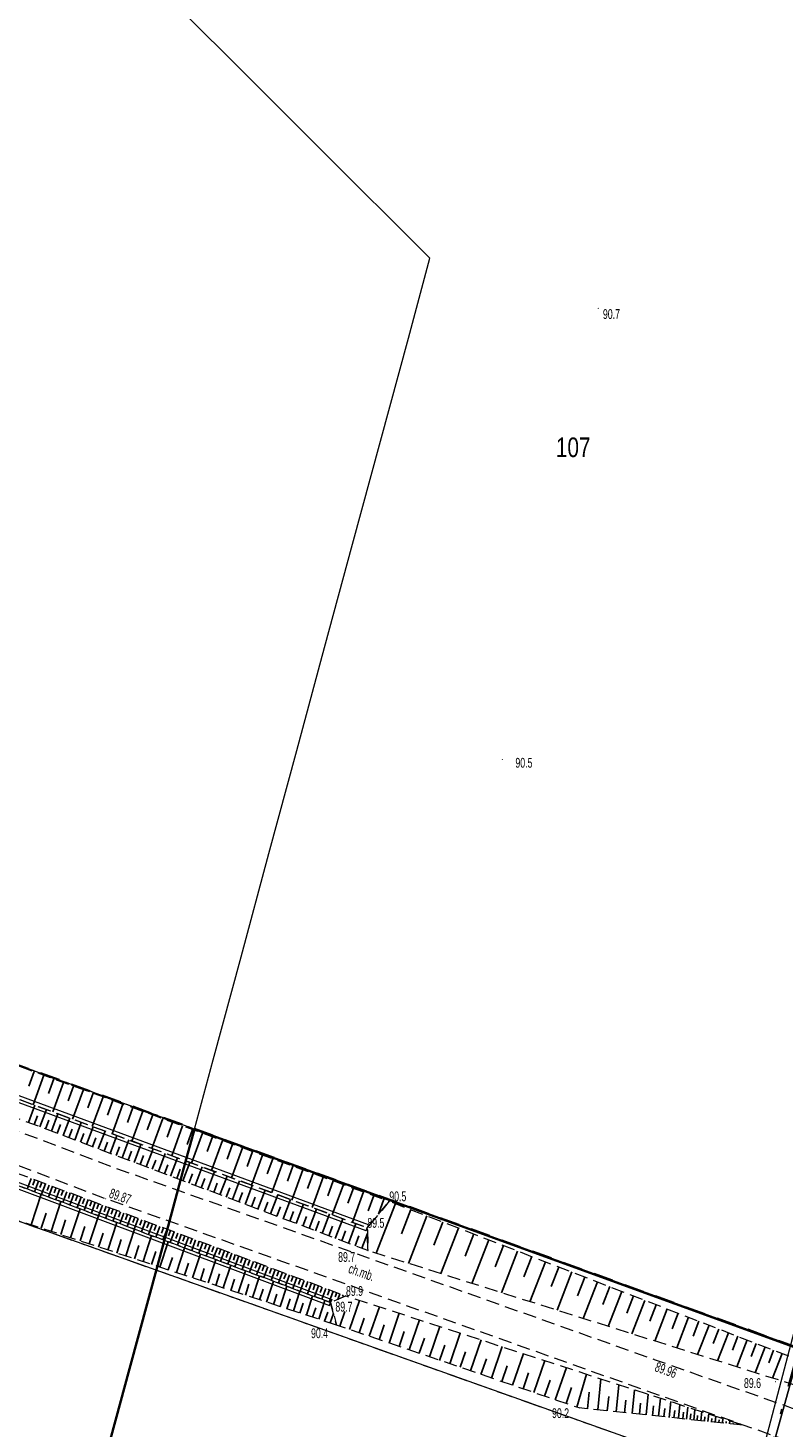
# Model space of a CAD drawing. Header units: metres. Extents: x 6524698 to 6533081, y 5883213 to 5896811.
# Tile 124 of 167: x 6526918 to 6526976, y 5894355 to 5894462. Entities that reach past the tile are written whole.
import ezdxf
from ezdxf.enums import TextEntityAlignment as Align

# ---------------------------------------------------------------- set-up
doc = ezdxf.new("R2010")
doc.units = ezdxf.units.M
doc.header["$MEASUREMENT"] = 0
for name, pattern in [('DASHDOT', [4, 2, -0.9, 0.2, -0.9]), ('mapa zasadnicza$0$1.0_0.5', [1.5, 1, -0.5]), ('mapa zasadnicza$0$1.5_1.0', [2.5, 1.5, -1]), ('mapa zasadnicza$0$219-1000', [0]), ('mapa zasadnicza$0$219-500', [0]), ('mapa zasadnicza$0$egkk-1000', [3, 2.25, -0.75]), ('mapa zasadnicza$0$egkk-500', [2, 1.5, -0.5]), ('mapa zasadnicza$0$egug-1000', [1.5, 0.75, -0.75]), ('mapa zasadnicza$0$egug-500', [1, 0.5, -0.5]), ('mapa zasadnicza$0$l219_1000', [0]), ('mapa zasadnicza$0$suep_wn_500', [0])]:
    doc.linetypes.add(name, pattern=pattern)
doc.layers.get('0').update_dxf_attribs({"lineweight": 0})
doc.layers.add('_trasa_os', color=1, linetype='DASHDOT', lineweight=30)
doc.layers.add('Sections span lengths and Marker Balls Plan', color=7, linetype='Continuous', lineweight=0)
for name, color, linetype in [('mapa zasadnicza$0$000 Inne (niezydentyfikowane)', 7, 'Continuous'), ('mapa zasadnicza$0$211-numer działki ewidencyjnej', 7, 'Continuous'), ('mapa zasadnicza$0$216-obręb ewidencyjny', 7, 'Continuous'), ('mapa zasadnicza$0$217-kontur klasyfikacyjny', 7, 'Continuous'), ('mapa zasadnicza$0$218-kontur użytku gruntowego', 7, 'Continuous'), ('mapa zasadnicza$0$219-działka ewidencyjna', 7, 'Continuous'), ('mapa zasadnicza$0$chodnik', 7, 'Continuous'), ('mapa zasadnicza$0$chodnik-Atr17', 7, 'Continuous'), ('mapa zasadnicza$0$pikieta naturalna', 7, 'Continuous'), ('mapa zasadnicza$0$pikieta naturalna-Atr2', 7, 'Continuous'), ('mapa zasadnicza$0$pikieta sztuczna', 7, 'Continuous'), ('mapa zasadnicza$0$pikieta sztuczna-Atr2', 7, 'Continuous'), ('mapa zasadnicza$0$przewód elektroenergetyczny wysokiego napięcia', 7, 'Continuous'), ('mapa zasadnicza$0$Ramki i opis wydruku', 7, 'Continuous'), ('mapa zasadnicza$0$rów przydrożny (linia)', 7, 'Continuous'), ('mapa zasadnicza$0$skarpa nieumocniona', 7, 'Continuous')]:
    doc.layers.add(name, color=color, linetype=linetype)
doc.styles.add('mapa zasadnicza$0$STANDARD', font='Working1250', dxfattribs={"width": 0.75})

# ---------------------------------------------------------------- blocks, each defined once
blk = doc.blocks.new('mapa zasadnicza$0$PW01')
at = {"linetype": 'Continuous', "lineweight": 13}
h = blk.add_hatch(color=0, dxfattribs=at)
edge = h.paths.add_edge_path()
edge.add_arc((0, 0), 0.045, 0, 360)

msp = doc.modelspace()

# ---------------------------------------------------------------- linework, layer by layer
at = {"layer": '_trasa_os', "linetype": 'DASHDOT', "ltscale": 2}
msp.add_lwpolyline([(6528589.986, 5891744.689), (6528580.198, 5892007.978), (6528365.87, 5892211.536), (6528143.159, 5892378.558), (6527920.541, 5892545.59), (6527693.967, 5892715.374), (6527530.815, 5892837.971), (6527304.639, 5893007.458), (6527095.026, 5893164.924), (6526808.543, 5893379.811), (6526773.046, 5893625.004), (6526837.186, 5893856.22), (6526918.697, 5894149.866), (6527004.557, 5894459.054), (6526829.193, 5894634.492), (6526625.033, 5894855.653), (6526658.914, 5895086.074), (6526701.409, 5895318.796), (6526680.866, 5895666.414), (6526660.166, 5896015.549), (6526639.565, 5896364.931), (6526621.438, 5896669.322), (6526632.668, 5896724.885)], dxfattribs=at)
at = {"layer": 'mapa zasadnicza$0$000 Inne (niezydentyfikowane)', "color": 7, "linetype": 'Continuous', "lineweight": 25, "flags": 128}
for points in [[(6526918.82, 5894382.07), (6526918.41, 5894380.95)], [(6526919.57, 5894381.8), (6526918.75, 5894379.54)], [(6526920.33, 5894381.52), (6526919.91, 5894380.39)], [(6526921.08, 5894381.25), (6526920.25, 5894378.99)], [(6526921.83, 5894380.97), (6526921.42, 5894379.84)], [(6526922.59, 5894380.7), (6526921.76, 5894378.43)], [(6526923.34, 5894380.42), (6526922.93, 5894379.29)], [(6526924.1, 5894380.15), (6526923.27, 5894377.88)], [(6526924.85, 5894379.87), (6526924.44, 5894378.73)], [(6526918.38, 5894378.18), (6526918.87, 5894379.5)], [(6526918.82, 5894378.02), (6526919.07, 5894378.68)], [(6526919.26, 5894377.85), (6526919.76, 5894379.17)], [(6526920.14, 5894377.52), (6526920.64, 5894378.84)], [(6526925.61, 5894379.59), (6526924.78, 5894377.32)], [(6526926.37, 5894379.32), (6526925.95, 5894378.18)], [(6526927.13, 5894379.04), (6526926.3, 5894376.76)], [(6526927.89, 5894378.76), (6526927.47, 5894377.62)], [(6526919.7, 5894377.68), (6526919.95, 5894378.35)], [(6526920.59, 5894377.35), (6526920.84, 5894378.02)], [(6526921.03, 5894377.18), (6526921.54, 5894378.52)], [(6526921.48, 5894377.01), (6526921.73, 5894377.68)], [(6526921.93, 5894376.84), (6526922.43, 5894378.19)], [(6526922.82, 5894376.5), (6526923.33, 5894377.85)], [(6526928.65, 5894378.49), (6526927.81, 5894376.2)], [(6526929.41, 5894378.21), (6526928.99, 5894377.06)], [(6526930.17, 5894377.93), (6526929.34, 5894375.64)], [(6526930.93, 5894377.65), (6526930.51, 5894376.51)], [(6526922.37, 5894376.67), (6526922.63, 5894377.35)], [(6526923.28, 5894376.33), (6526923.53, 5894377.01)], [(6526923.73, 5894376.16), (6526924.24, 5894377.52)], [(6526924.18, 5894375.99), (6526924.44, 5894376.67)], [(6526924.64, 5894375.82), (6526925.15, 5894377.18)], [(6526925.55, 5894375.48), (6526926.07, 5894376.85)], [(6526926.47, 5894375.13), (6526926.99, 5894376.51)], [(6526931.7, 5894377.37), (6526930.86, 5894375.08)], [(6526932.46, 5894377.09), (6526932.04, 5894375.95)], [(6526933.23, 5894376.81), (6526932.39, 5894374.52)], [(6526933.99, 5894376.53), (6526933.57, 5894375.38)], [(6526925.09, 5894375.65), (6526925.35, 5894376.33)], [(6526926.01, 5894375.3), (6526926.27, 5894375.99)], [(6526926.93, 5894374.96), (6526927.19, 5894375.65)], [(6526927.39, 5894374.78), (6526927.91, 5894376.17)], [(6526928.32, 5894374.43), (6526928.84, 5894375.82)], [(6526929.25, 5894374.08), (6526929.78, 5894375.48)], [(6526934.76, 5894376.25), (6526933.92, 5894373.95)], [(6526935.52, 5894375.97), (6526935.1, 5894374.82)], [(6526936.29, 5894375.69), (6526935.45, 5894373.39)], [(6526927.85, 5894374.61), (6526928.12, 5894375.3)], [(6526928.78, 5894374.25), (6526929.05, 5894374.95)], [(6526929.72, 5894373.9), (6526929.98, 5894374.6)], [(6526930.19, 5894373.72), (6526930.72, 5894375.13)], [(6526931.13, 5894373.37), (6526931.67, 5894374.78)], [(6526932.08, 5894373.01), (6526932.62, 5894374.43)], [(6526937.06, 5894375.41), (6526936.64, 5894374.26)], [(6526937.83, 5894375.13), (6526936.99, 5894372.82)], [(6526938.6, 5894374.85), (6526938.18, 5894373.7)], [(6526939.37, 5894374.57), (6526938.52, 5894372.25)], [(6526918.6, 5894373.91), (6526918.3, 5894373.09)], [(6526918.87, 5894373.81), (6526918.72, 5894373.4)], [(6526919.15, 5894373.7), (6526918.84, 5894372.89)], [(6526919.42, 5894373.6), (6526919.27, 5894373.2)], [(6526919.69, 5894373.5), (6526919.38, 5894372.69)], [(6526919.96, 5894373.4), (6526919.81, 5894372.99)], [(6526920.23, 5894373.3), (6526919.93, 5894372.48)], [(6526930.66, 5894373.55), (6526930.93, 5894374.25)], [(6526931.6, 5894373.19), (6526931.87, 5894373.9)], [(6526932.55, 5894372.83), (6526932.82, 5894373.54)], [(6526933.03, 5894372.65), (6526933.57, 5894374.08)], [(6526933.99, 5894372.29), (6526934.53, 5894373.73)], [(6526934.95, 5894371.92), (6526935.5, 5894373.37)], [(6526940.14, 5894374.29), (6526939.72, 5894373.13)], [(6526940.91, 5894374.01), (6526940.07, 5894371.69)], [(6526941.69, 5894373.72), (6526941.26, 5894372.56)], [(6526942.46, 5894373.44), (6526941.61, 5894371.12)], [(6526918.59, 5894370.35), (6526919.36, 5894372.69)], [(6526920.51, 5894373.2), (6526920.35, 5894372.79)], [(6526920.78, 5894373.1), (6526920.47, 5894372.28)], [(6526921.05, 5894372.99), (6526920.9, 5894372.59)], [(6526921.32, 5894372.89), (6526921.02, 5894372.07)], [(6526921.59, 5894372.79), (6526921.44, 5894372.38)], [(6526921.87, 5894372.69), (6526921.56, 5894371.87)], [(6526922.14, 5894372.59), (6526921.99, 5894372.18)], [(6526922.41, 5894372.48), (6526922.11, 5894371.67)], [(6526922.68, 5894372.38), (6526922.53, 5894371.97)], [(6526922.96, 5894372.28), (6526922.65, 5894371.46)], [(6526933.51, 5894372.47), (6526933.78, 5894373.19)], [(6526934.47, 5894372.11), (6526934.74, 5894372.83)], [(6526935.44, 5894371.74), (6526935.71, 5894372.47)], [(6526935.92, 5894371.56), (6526936.47, 5894373.01)], [(6526936.89, 5894371.19), (6526937.45, 5894372.65)], [(6526937.87, 5894370.82), (6526938.43, 5894372.29)], [(6526943.24, 5894373.16), (6526942.81, 5894372)], [(6526944.01, 5894372.88), (6526943.16, 5894370.55)], [(6526944.79, 5894372.59), (6526944.36, 5894371.43)], [(6526945.56, 5894372.31), (6526945.15, 5894371.16)], [(6526919.36, 5894370.1), (6526919.74, 5894371.25)], [(6526920.12, 5894369.85), (6526920.87, 5894372.13)], [(6526921.6, 5894369.36), (6526922.33, 5894371.58)], [(6526923.23, 5894372.18), (6526923.08, 5894371.77)], [(6526923.5, 5894372.08), (6526923.2, 5894371.26)], [(6526923.78, 5894371.98), (6526923.62, 5894371.57)], [(6526924.05, 5894371.87), (6526923.74, 5894371.05)], [(6526924.32, 5894371.77), (6526924.17, 5894371.36)], [(6526924.6, 5894371.67), (6526924.29, 5894370.85)], [(6526924.87, 5894371.57), (6526924.72, 5894371.16)], [(6526925.14, 5894371.46), (6526924.84, 5894370.64)], [(6526925.42, 5894371.36), (6526925.26, 5894370.95)], [(6526925.69, 5894371.26), (6526925.38, 5894370.44)], [(6526925.96, 5894371.16), (6526925.81, 5894370.75)], [(6526936.41, 5894371.38), (6526936.68, 5894372.1)], [(6526937.38, 5894371.01), (6526937.66, 5894371.74)], [(6526938.36, 5894370.64), (6526938.64, 5894371.37)], [(6526938.86, 5894370.45), (6526939.41, 5894371.93)], [(6526939.85, 5894370.08), (6526940.41, 5894371.56)], [(6526940.84, 5894369.7), (6526941.4, 5894371.19)], [(6526946.44, 5894371.98), (6526944.96, 5894368.18)], [(6526947.62, 5894371.52), (6526946.9, 5894369.66)], [(6526920.86, 5894369.61), (6526921.23, 5894370.73)], [(6526922.33, 5894369.12), (6526922.69, 5894370.22)], [(6526923.04, 5894368.89), (6526923.75, 5894371.05)], [(6526924.45, 5894368.43), (6526925.14, 5894370.53)], [(6526926.24, 5894371.06), (6526925.93, 5894370.23)], [(6526926.51, 5894370.95), (6526926.36, 5894370.54)], [(6526926.78, 5894370.85), (6526926.48, 5894370.03)], [(6526927.06, 5894370.75), (6526926.9, 5894370.34)], [(6526927.33, 5894370.65), (6526927.02, 5894369.82)], [(6526927.61, 5894370.54), (6526927.45, 5894370.13)], [(6526927.88, 5894370.44), (6526927.57, 5894369.62)], [(6526928.15, 5894370.34), (6526928, 5894369.93)], [(6526928.43, 5894370.24), (6526928.12, 5894369.41)], [(6526928.7, 5894370.13), (6526928.55, 5894369.72)], [(6526939.35, 5894370.26), (6526939.63, 5894371)], [(6526940.34, 5894369.89), (6526940.62, 5894370.63)], [(6526941.34, 5894369.51), (6526941.62, 5894370.26)], [(6526941.84, 5894369.32), (6526942.41, 5894370.82)], [(6526942.85, 5894368.94), (6526943.42, 5894370.45)], [(6526948.84, 5894371.05), (6526947.43, 5894367.41)], [(6526950.06, 5894370.57), (6526949.37, 5894368.79)], [(6526951.25, 5894370.11), (6526949.9, 5894366.63)], [(6526923.75, 5894368.66), (6526924.1, 5894369.72)], [(6526925.14, 5894368.2), (6526925.48, 5894369.24)], [(6526925.82, 5894367.98), (6526926.49, 5894370.03)], [(6526927.15, 5894367.54), (6526927.8, 5894369.53)], [(6526928.44, 5894367.12), (6526929.08, 5894369.06)], [(6526928.98, 5894370.03), (6526928.67, 5894369.21)], [(6526929.25, 5894369.93), (6526929.1, 5894369.52)], [(6526929.53, 5894369.83), (6526929.22, 5894369)], [(6526929.8, 5894369.72), (6526929.65, 5894369.31)], [(6526930.07, 5894369.62), (6526929.77, 5894368.8)], [(6526930.35, 5894369.52), (6526930.2, 5894369.11)], [(6526930.62, 5894369.42), (6526930.32, 5894368.59)], [(6526930.9, 5894369.31), (6526930.75, 5894368.9)], [(6526931.17, 5894369.21), (6526930.87, 5894368.39)], [(6526931.45, 5894369.11), (6526931.3, 5894368.7)], [(6526931.72, 5894369.01), (6526931.42, 5894368.18)], [(6526942.34, 5894369.13), (6526942.63, 5894369.89)], [(6526943.35, 5894368.75), (6526943.64, 5894369.51)], [(6526943.87, 5894368.56), (6526944.3, 5894369.7)], [(6526952.42, 5894369.66), (6526951.76, 5894367.95)], [(6526953.57, 5894369.21), (6526952.28, 5894365.88)], [(6526926.49, 5894367.76), (6526926.82, 5894368.77)], [(6526927.8, 5894367.33), (6526928.12, 5894368.31)], [(6526929.7, 5894366.7), (6526930.32, 5894368.59)], [(6526930.93, 5894366.3), (6526931.53, 5894368.14)], [(6526932, 5894368.9), (6526931.85, 5894368.49)], [(6526932.28, 5894368.8), (6526931.97, 5894367.97)], [(6526932.55, 5894368.7), (6526932.4, 5894368.28)], [(6526932.83, 5894368.59), (6526932.52, 5894367.77)], [(6526933.1, 5894368.49), (6526932.95, 5894368.08)], [(6526933.38, 5894368.39), (6526933.07, 5894367.56)], [(6526933.65, 5894368.28), (6526933.5, 5894367.87)], [(6526933.93, 5894368.18), (6526933.62, 5894367.35)], [(6526934.2, 5894368.08), (6526934.05, 5894367.66)], [(6526934.48, 5894367.98), (6526934.17, 5894367.15)], [(6526954.69, 5894368.78), (6526954.06, 5894367.15)], [(6526955.78, 5894368.35), (6526954.55, 5894365.16)], [(6526956.86, 5894367.94), (6526956.25, 5894366.38)], [(6526929.08, 5894366.91), (6526929.39, 5894367.87)], [(6526930.32, 5894366.5), (6526930.62, 5894367.43)], [(6526931.53, 5894366.1), (6526931.83, 5894367.01)], [(6526932.12, 5894365.91), (6526932.71, 5894367.7)], [(6526933.28, 5894365.53), (6526933.85, 5894367.27)], [(6526934.76, 5894367.87), (6526934.6, 5894367.46)], [(6526935.03, 5894367.77), (6526934.72, 5894366.94)], [(6526935.31, 5894367.67), (6526935.15, 5894367.25)], [(6526935.59, 5894367.56), (6526935.28, 5894366.73)], [(6526935.86, 5894367.46), (6526935.71, 5894367.05)], [(6526936.14, 5894367.36), (6526935.83, 5894366.53)], [(6526936.41, 5894367.25), (6526936.26, 5894366.84)], [(6526936.69, 5894367.15), (6526936.38, 5894366.32)], [(6526936.97, 5894367.05), (6526936.81, 5894366.63)], [(6526937.24, 5894366.94), (6526936.93, 5894366.11)], [(6526957.9, 5894367.53), (6526956.72, 5894364.48)], [(6526958.93, 5894367.13), (6526958.35, 5894365.64)], [(6526932.71, 5894365.72), (6526933, 5894366.6)], [(6526933.85, 5894365.34), (6526934.13, 5894366.2)], [(6526934.41, 5894365.16), (6526934.97, 5894366.85)], [(6526934.97, 5894364.98), (6526935.24, 5894365.81)], [(6526935.51, 5894364.8), (6526936.05, 5894366.44)], [(6526936.58, 5894364.44), (6526937.11, 5894366.05)], [(6526937.52, 5894366.84), (6526937.37, 5894366.42)], [(6526937.8, 5894366.74), (6526937.49, 5894365.91)], [(6526938.08, 5894366.63), (6526937.92, 5894366.22)], [(6526938.35, 5894366.53), (6526938.04, 5894365.7)], [(6526938.63, 5894366.43), (6526938.47, 5894366.01)], [(6526938.91, 5894366.32), (6526938.6, 5894365.49)], [(6526939.18, 5894366.22), (6526939.03, 5894365.8)], [(6526939.46, 5894366.11), (6526939.15, 5894365.28)], [(6526939.74, 5894366.01), (6526939.58, 5894365.59)], [(6526940.02, 5894365.91), (6526939.71, 5894365.07)], [(6526940.29, 5894365.8), (6526940.14, 5894365.39)], [(6526959.93, 5894366.75), (6526958.8, 5894363.82)], [(6526960.92, 5894366.36), (6526960.36, 5894364.93)], [(6526961.88, 5894365.99), (6526960.79, 5894363.19)], [(6526936.05, 5894364.62), (6526936.32, 5894365.43)], [(6526937.11, 5894364.27), (6526937.37, 5894365.06)], [(6526937.63, 5894364.1), (6526938.14, 5894365.66)], [(6526938.64, 5894363.77), (6526939.14, 5894365.29)], [(6526939.63, 5894363.45), (6526940.11, 5894364.92)], [(6526940.57, 5894365.7), (6526940.26, 5894364.87)], [(6526940.85, 5894365.6), (6526940.69, 5894365.18)], [(6526941.13, 5894365.49), (6526940.82, 5894364.66)], [(6526941.41, 5894365.39), (6526941.25, 5894364.97)], [(6526941.68, 5894365.28), (6526941.37, 5894364.45)], [(6526941.96, 5894365.18), (6526941.84, 5894364.85)], [(6526942.2, 5894365.09), (6526942.03, 5894364.65)], [(6526942.44, 5894365), (6526942.4, 5894364.9)], [(6526962.82, 5894365.63), (6526962.29, 5894364.26)], [(6526963.74, 5894365.27), (6526962.7, 5894362.59)], [(6526964.63, 5894364.92), (6526964.13, 5894363.61)], [(6526938.14, 5894363.94), (6526938.39, 5894364.7)], [(6526939.14, 5894363.61), (6526939.38, 5894364.36)], [(6526940.11, 5894363.29), (6526940.35, 5894364.02)], [(6526940.58, 5894363.13), (6526941.05, 5894364.57)], [(6526941.03, 5894362.98), (6526941.26, 5894363.68)], [(6526942.18, 5894362.6), (6526942.56, 5894363.72)], [(6526942.93, 5894362.35), (6526943.7, 5894364.58)], [(6526944.43, 5894361.83), (6526945.21, 5894364.09)], [(6526965.51, 5894364.58), (6526964.52, 5894362.02)], [(6526966.37, 5894364.25), (6526965.89, 5894362.99)], [(6526967.22, 5894363.92), (6526966.27, 5894361.47)], [(6526941.45, 5894362.85), (6526941.7, 5894363.58)], [(6526943.68, 5894362.09), (6526944.06, 5894363.21)], [(6526945.19, 5894361.57), (6526945.58, 5894362.71)], [(6526945.95, 5894361.31), (6526946.73, 5894363.59)], [(6526947.49, 5894360.79), (6526948.27, 5894363.09)], [(6526949.04, 5894360.26), (6526949.83, 5894362.59)], [(6526968.04, 5894363.6), (6526967.58, 5894362.4)], [(6526968.85, 5894363.29), (6526967.94, 5894360.94)], [(6526969.63, 5894362.98), (6526969.19, 5894361.84)], [(6526970.41, 5894362.68), (6526969.53, 5894360.44)], [(6526946.72, 5894361.05), (6526947.11, 5894362.2)], [(6526948.26, 5894360.53), (6526948.66, 5894361.68)], [(6526950.6, 5894359.73), (6526951.4, 5894362.08)], [(6526952.18, 5894359.19), (6526952.99, 5894361.56)], [(6526971.16, 5894362.39), (6526970.73, 5894361.29)], [(6526971.9, 5894362.11), (6526971.06, 5894359.96)], [(6526972.62, 5894361.83), (6526972.21, 5894360.77)], [(6526973.33, 5894361.55), (6526972.53, 5894359.49)], [(6526949.82, 5894359.99), (6526950.22, 5894361.16)], [(6526951.39, 5894359.46), (6526951.79, 5894360.64)], [(6526953.78, 5894358.64), (6526954.6, 5894361.04)], [(6526955.39, 5894358.09), (6526956.22, 5894360.51)], [(6526974.02, 5894361.28), (6526973.63, 5894360.28)], [(6526974.69, 5894361.02), (6526973.93, 5894359.05)], [(6526975.35, 5894360.77), (6526974.98, 5894359.8)], [(6526976, 5894360.51), (6526975.27, 5894358.63)], [(6526952.98, 5894358.91), (6526953.39, 5894360.11)], [(6526954.58, 5894358.37), (6526954.99, 5894359.57)], [(6526957.02, 5894357.53), (6526957.85, 5894359.98)], [(6526958.66, 5894356.97), (6526959.51, 5894359.44)], [(6526956.2, 5894357.81), (6526956.62, 5894359.03)], [(6526957.84, 5894357.25), (6526958.26, 5894358.48)], [(6526960.31, 5894356.41), (6526961.05, 5894358.94)], [(6526961.9, 5894356.2), (6526962.15, 5894358.58)], [(6526959.49, 5894356.69), (6526959.91, 5894357.93)], [(6526961.13, 5894356.28), (6526961.26, 5894357.55)], [(6526962.63, 5894356.13), (6526962.75, 5894357.24)], [(6526963.31, 5894356.05), (6526963.52, 5894358.13)], [(6526964.53, 5894355.93), (6526964.72, 5894357.74)], [(6526965.6, 5894355.82), (6526965.77, 5894357.4)], [(6526963.94, 5894355.99), (6526964.04, 5894356.96)], [(6526965.09, 5894355.87), (6526965.18, 5894356.72)], [(6526966.09, 5894355.76), (6526966.17, 5894356.51)], [(6526966.54, 5894355.72), (6526966.69, 5894357.1)], [(6526966.96, 5894355.67), (6526967.03, 5894356.32)], [(6526967.36, 5894355.63), (6526967.49, 5894356.84)], [(6526967.73, 5894355.59), (6526967.79, 5894356.16)], [(6526968.07, 5894355.56), (6526968.18, 5894356.62)], [(6526968.7, 5894355.49), (6526968.8, 5894356.42)], [(6526969.25, 5894355.43), (6526969.33, 5894356.24)], [(6526968.4, 5894355.52), (6526968.45, 5894356.02)], [(6526968.98, 5894355.46), (6526969.03, 5894355.9)], [(6526969.51, 5894355.41), (6526969.54, 5894355.78)], [(6526969.78, 5894355.38), (6526969.85, 5894356.07)], [(6526970.06, 5894355.35), (6526970.09, 5894355.67)], [(6526970.33, 5894355.32), (6526970.39, 5894355.9)], [(6526970.61, 5894355.29), (6526970.63, 5894355.55)], [(6526970.88, 5894355.26), (6526970.93, 5894355.72)], [(6526971.16, 5894355.24), (6526971.18, 5894355.44)], [(6526971.43, 5894355.21), (6526971.47, 5894355.55)], [(6526971.71, 5894355.18), (6526971.72, 5894355.32)], [(6526971.98, 5894355.15), (6526972.01, 5894355.37)], [(6526972.26, 5894355.12), (6526972.27, 5894355.2)], [(6526972.53, 5894355.09), (6526972.54, 5894355.2)]]:
    msp.add_lwpolyline(points, dxfattribs=at)
at = {"layer": 'mapa zasadnicza$0$000 Inne (niezydentyfikowane)', "color": 7, "linetype": 'Continuous', "lineweight": 35, "flags": 128}
msp.add_lwpolyline([(6526902.663, 5894272.633), (6526904.795, 5894280.515), (6526906.927, 5894288.397), (6526909.058, 5894296.279), (6526911.19, 5894304.161), (6526913.321, 5894312.042), (6526915.453, 5894319.924), (6526917.584, 5894327.806), (6526919.716, 5894335.688), (6526921.848, 5894343.57), (6526923.979, 5894351.452), (6526926.111, 5894359.334), (6526928.242, 5894367.216), (6526930.374, 5894375.098), (6526931.071, 5894377.675), (6526977.15, 5894360.93)], dxfattribs=at)
at = {"layer": 'mapa zasadnicza$0$216-obręb ewidencyjny', "color": 7, "linetype": 'mapa zasadnicza$0$1.5_1.0', "lineweight": 35, "flags": 128}
msp.add_lwpolyline([(6528080.19, 5893144.58), (6528061.74, 5893201.21), (6528047.55, 5893241.88), (6528024.92, 5893315.29), (6528008.56, 5893361.13), (6527994.3, 5893412.78), (6527972.36, 5893501.34), (6527968.55, 5893513.63), (6527970.79, 5893518.44), (6527970.73, 5893522.51), (6527967.45, 5893552.31), (6527966.7, 5893563.53), (6527962.24, 5893630.13), (6528051.1, 5893681.86), (6528093.51, 5893704.95), (6528160.44, 5893751.29), (6528192.4, 5893787.97), (6528212.45, 5893801.88), (6528235.37, 5893817.79), (6528263.34, 5893839.22), (6528292.63, 5893867.35), (6528325.94, 5893899.11), (6528322.17, 5893903.05), (6528250.73, 5893995.91), (6528184.31, 5894083.49), (6528144.78, 5894142.59), (6528140.26, 5894150.17), (6528112.08, 5894189.3), (6528016.98, 5894319.35), (6528001.44, 5894344.63), (6527975.61, 5894386.54), (6527948.25, 5894431.11), (6527919.91, 5894480.01), (6527892.39, 5894527.5), (6527882.42, 5894543.56), (6527855.65, 5894587.93), (6527823.65, 5894640.97), (6527805.93, 5894633.3), (6527750.7, 5894622.26), (6527703.08, 5894611.82), (6527660.79, 5894602.88), (6527644.2, 5894599.12), (6527623.22, 5894594.36), (6527546.55, 5894577.52), (6527485.04, 5894564.12), (6527442.59, 5894555.97), (6527376.5, 5894538.97), (6527356.91, 5894534.04), (6527324.89, 5894525.35), (6527242.36, 5894508.66), (6527235, 5894507.23), (6527228.04, 5894506.29), (6527159.89, 5894496.69), (6527053.58, 5894471.18), (6527004.75, 5894459.61), (6526977.15, 5894360.97), (6526895.2, 5894390.7), (6526886.54, 5894409.25), (6526848.25, 5894423.17), (6526790.81, 5894405.63), (6526783.96, 5894403.77), (6526751.66, 5894393.24), (6526675.52, 5894369.12), (6526524.19, 5894423.84), (6526526.13, 5894397.23), (6526528.98, 5894342.85), (6526531.21, 5894300.39), (6526524.41, 5894296.52), (6526520.88, 5894294.84), (6526433.18, 5894243.61), (6526409.32, 5894231.32), (6526314.07, 5894204.53), (6526268.73, 5894188.91), (6526258.95, 5894183.01), (6526232.67, 5894174.45), (6526048.77, 5894185.58), (6526028.42, 5894185.14), (6525944.02, 5894189.55), (6525880.8, 5894192.86), (6525865.46, 5894208.87), (6525815.37, 5894268.24), (6525725.76, 5894354.61), (6525677.43, 5894405.04), (6525642.47, 5894443.85), (6525631.75, 5894455.74), (6525621.46, 5894467.17), (6525618.11, 5894470.89), (6525610.84, 5894478.96), (6525545.06, 5894551.99), (6525537.2, 5894560.72), (6525460.52, 5894338.76), (6525456.21, 5894326.33), (6525450.16, 5894308.9), (6525445.22, 5894294.63), (6525423.21, 5894231.15), (6525415.4, 5894208.63), (6525399.64, 5894161.49), (6525369.98, 5894072.79), (6525342.34, 5893997.91), (6525337.4, 5893981.36), (6525266.58, 5893924.52), (6525217.93, 5893885.48), (6525120.08, 5893806.06), (6525080.21, 5893781.94), (6525034.62, 5893753.64), (6524956.86, 5893706.08), (6524954.17, 5893701.72), (6524952.33, 5893698.77), (6524951.12, 5893696.84), (6524924.06, 5893653.68), (6524922.11, 5893650.61), (6524908.03, 5893628.41), (6524885.99, 5893594.37), (6524823.72, 5893494.6), (6524818.62, 5893484.85), (6524776.38, 5893404.01), (6524760.03, 5893372.45), (6524743.69, 5893340.87), (6524727.34, 5893309.3), (6524725.32, 5893305.6), (6524701.12, 5893258.79), (6524698.5, 5893253.75), (6524741.55, 5893198.86), (6524787.16, 5893135.47), (6524797.48, 5893113.55), (6524827.59, 5893049.65), (6524848.15, 5892993.16), (6524885, 5892891.94), (6524886.71, 5892887.25), (6524900.94, 5892860.83), (6524938.01, 5892801.88), (6524942.47, 5892794.78), (6524958.2, 5892763.24), (6524982.49, 5892709.34), (6524989.65, 5892692.64), (6525021.29, 5892644.7), (6525047.57, 5892607.1), (6525072.42, 5892559.28), (6525080.98, 5892544.34), (6525104.23, 5892503.81), (6525105.73, 5892501.2), (6525124.09, 5892461.96), (6525158, 5892390.4), (6525163.69, 5892366.6), (6525187.74, 5892266.07), (6525200.42, 5892203.7), (6525210.27, 5892167.69), (6525235.54, 5892075.31), (6525239, 5892035.46), (6525241.84, 5892018.03), (6525246.18, 5891943.28), (6525246.02, 5891937.6), (6525245.65, 5891924.05), (6525244.65, 5891887.35), (6525244.88, 5891861.21), (6525245.32, 5891811.32), (6525234.24, 5891649.83), (6525224.07, 5891546.78), (6525208.12, 5891507.31), (6525193.48, 5891471.08), (6525186.45, 5891448.59), (6525184.14, 5891444.14), (6525180.5, 5891437.11), (6525176.64, 5891433.3), (6525163.56, 5891420.57), (6525150.33, 5891406.73), (6525149.34, 5891405.88), (6525147.46, 5891404.1), (6525146.26, 5891402.89), (6525142.82, 5891399.45), (6525132.06, 5891389.06), (6525128.35, 5891385.34), (6525124.8, 5891381.67), (6525121.13, 5891378.06), (6525095.65, 5891351.83), (6525053.05, 5891307.97), (6525038.88, 5891292.8), (6525015.99, 5891261.95), (6524996.02, 5891237.19), (6524958.43, 5891186.61), (6524908.74, 5891119.69), (6524979.34, 5891082.37), (6525035.16, 5891054.09), (6525074.44, 5891035.78), (6525140.68, 5891002.24), (6525158.27, 5890993.31), (6525169.95, 5890987.37), (6525189.03, 5890979.26), (6525225.79, 5890963.63), (6525241.68, 5890952.94), (6525280.63, 5890926.71), (6525286.23, 5890923.62), (6525353.13, 5890886.67), (6525387.9, 5890862.89), (6525416.13, 5890848.06), (6525465.51, 5890821.53), (6525489.55, 5890809.17), (6525532.35, 5890788.13), (6525593.44, 5890757.92), (6525656.38, 5890722.42), (6525712.1, 5890690.97), (6525744.09, 5890674.26), (6525753.93, 5890669.12), (6525811.57, 5890638.94), (6525889.01, 5890598.56), (6525902.26, 5890595.95), (6525968.12, 5890559.29), (6526048.15, 5890515.81), (6526148.09, 5890465.98), (6526205.96, 5890434.59), (6526262.38, 5890404.11), (6526332.75, 5890374.64), (6526425.41, 5890334.29), (6526595.63, 5890279.11), (6526573.45, 5890132.21), (6526575.25, 5890133.06), (6526592.18, 5890129.32), (6526722.43, 5890098.71), (6526728.64, 5890098.03), (6526735.76, 5890098.07), (6526740.34, 5890097.85), (6526742.25, 5890097.45), (6526749.57, 5890095.95), (6526757.09, 5890094.4), (6526758.07, 5890090.77), (6526792.43, 5890086.11), (6526812.21, 5890083.05), (6526890.35, 5890080.91), (6526909.87, 5890084.83), (6526952.34, 5890094.44), (6526971.01, 5890104.38), (6526981, 5890111.26), (6526988.84, 5890116.67), (6527008.52, 5890134.26), (6527045.63, 5890148.55), (6527057.31, 5890152.25), (6527077.89, 5890166.68), (6527165.07, 5890215.69), (6527220.83, 5890245.22), (6527241.28, 5890253.87), (6527273.45, 5890274.12), (6527288.1, 5890288.63), (6527313.38, 5890308.14), (6527321.27, 5890314.22), (6527338.23, 5890321.73), (6527355.64, 5890331.57), (6527391.42, 5890349.92), (6527454.67, 5890547.02), (6527509.07, 5890729.27), (6527517.65, 5890758.02), (6527651.09, 5891150.82), (6527705.03, 5891299.34), (6527759.25, 5891463.12), (6527785.51, 5891547.1), (6527787.58, 5891553.86), (6527801.61, 5891598.79), (6527846.82, 5891746.29), (6528014.33, 5891830.31), (6528198.8, 5891907.55), (6528440.31, 5891996.73), (6528394.78, 5892128.68), (6528377.11, 5892179.95), (6528349.09, 5892260.65), (6528334.62, 5892315.93), (6528299.61, 5892411.02), (6528296.22, 5892421.59), (6528276.69, 5892498.16), (6528274.02, 5892507.32), (6528253.12, 5892581.84), (6528217.45, 5892695.43), (6528216.98, 5892718.27), (6528214.23, 5892726.13), (6528211.23, 5892742.29), (6528202.22, 5892766.07), (6528192.07, 5892792.85), (6528171.14, 5892860.59), (6528166.45, 5892875.8), (6528118.84, 5893029.51), (6528114.87, 5893046.22), (6528103.06, 5893080.73)], close=True, dxfattribs=at)
at = {"layer": 'mapa zasadnicza$0$217-kontur klasyfikacyjny', "color": 92, "linetype": 'mapa zasadnicza$0$egkk-500', "lineweight": 18, "flags": 128}
msp.add_lwpolyline([(6526974.5, 5894350.39), (6526891.3, 5894380)], dxfattribs=at)
at = {"layer": 'mapa zasadnicza$0$217-kontur klasyfikacyjny', "color": 92, "linetype": 'mapa zasadnicza$0$egkk-1000', "lineweight": 18, "flags": 128}
msp.add_lwpolyline([(6526931.072, 5894377.686), (6526977.15, 5894360.97)], dxfattribs=at)
at = {"layer": 'mapa zasadnicza$0$218-kontur użytku gruntowego', "color": 3, "linetype": 'mapa zasadnicza$0$egug-500', "lineweight": 18, "flags": 128}
for points in [[(6526977.15, 5894360.97), (6526895.2, 5894390.7)], [(6526974.5, 5894350.39), (6526891.3, 5894380)]]:
    msp.add_lwpolyline(points, dxfattribs=at)
at = {"layer": 'mapa zasadnicza$0$218-kontur użytku gruntowego', "color": 3, "linetype": 'mapa zasadnicza$0$egug-1000', "lineweight": 18, "flags": 128}
msp.add_lwpolyline([(6526931.072, 5894377.686), (6526977.15, 5894360.97)], dxfattribs=at)
at = {"layer": 'mapa zasadnicza$0$219-działka ewidencyjna', "color": 7, "linetype": 'mapa zasadnicza$0$219-500', "lineweight": 18, "flags": 128}
for points in [[(6526895.2, 5894390.7), (6526977.15, 5894360.97)], [(6526974.5, 5894350.39), (6526891.3, 5894380)]]:
    msp.add_lwpolyline(points, dxfattribs=at)
at = {"layer": 'mapa zasadnicza$0$219-działka ewidencyjna', "color": 7, "linetype": 'mapa zasadnicza$0$l219_1000', "lineweight": 13, "flags": 128}
msp.add_lwpolyline([(6526977.15, 5894360.97), (6526931.072, 5894377.686)], dxfattribs=at)
at = {"layer": 'mapa zasadnicza$0$219-działka ewidencyjna', "color": 7, "linetype": 'mapa zasadnicza$0$219-1000', "lineweight": 18, "flags": 128}
msp.add_lwpolyline([(6526977.15, 5894360.97), (6526931.072, 5894377.686)], dxfattribs=at)
at = {"layer": 'mapa zasadnicza$0$chodnik', "color": 7, "linetype": 'mapa zasadnicza$0$1.0_0.5', "lineweight": 18, "flags": 128}
msp.add_lwpolyline([(6526818.12, 5894413.97), (6526844.55, 5894404.43), (6526884.78, 5894389.96), (6526924.85, 5894374.77), (6526966.21, 5894360.07), (6526998.48, 5894348.67), (6527019.58, 5894341.16), (6527044.6, 5894331.62), (6527073.97, 5894320.04), (6527094.36, 5894311.88), (6527117.47, 5894301.86), (6527142.84, 5894289.73), (6527167.62, 5894276.72), (6527195.33, 5894261.65), (6527219.01, 5894248.2), (6527230.7, 5894241.2), (6527238.27, 5894236.48), (6527259.86, 5894222.24), (6527282.04, 5894206.87), (6527303.2, 5894191.74), (6527321.93, 5894177.62), (6527342.75, 5894160.27), (6527362.82, 5894142.83), (6527382.06, 5894125.49), (6527398.41, 5894110.19), (6527432.03, 5894076.92), (6527462.75, 5894046.12), (6527495.53, 5894012.67), (6527509.48, 5893998.69), (6527529.08, 5893979.02), (6527560.24, 5893947.95), (6527558.94, 5893945.78), (6527527.19, 5893977.48), (6527493.45, 5894011.3), (6527460.92, 5894044.58), (6527430.76, 5894074.78), (6527396.47, 5894108.66), (6527380.26, 5894123.85), (6527360.93, 5894141.23), (6527340.72, 5894158.77), (6527325.07, 5894171.95), (6527324.24, 5894172.53), (6527323.43, 5894172.86), (6527319.04, 5894176.32), (6527318.42, 5894177.1), (6527317.73, 5894177.74), (6527301.61, 5894189.88), (6527280.53, 5894204.93), (6527258.26, 5894220.36), (6527236.97, 5894234.34), (6527236.06, 5894234.82), (6527235.31, 5894235.05), (6527229.66, 5894238.5), (6527228.93, 5894239.31), (6527228.16, 5894239.82), (6527217.64, 5894246.17), (6527193.23, 5894259.95), (6527165.73, 5894274.91), (6527141.2, 5894287.8), (6527116.15, 5894299.79), (6527093.41, 5894309.6), (6527072.41, 5894318.02), (6527043.08, 5894329.59), (6527018.43, 5894338.98), (6526997.53, 5894346.39), (6526973.03, 5894355.04), (6526965.43, 5894357.73), (6526924.29, 5894372.35), (6526883.67, 5894387.72), (6526843.29, 5894402.29), (6526814.22, 5894412.78)], close=True, dxfattribs=at)
at = {"layer": 'mapa zasadnicza$0$przewód elektroenergetyczny wysokiego napięcia', "color": 1, "linetype": 'mapa zasadnicza$0$suep_wn_500', "lineweight": 18, "flags": 128}
for points in [[(6526918.71, 5894149.85), (6527004.69, 5894459.15)], [(6527004.69, 5894459.15), (6526918.71, 5894149.85)]]:
    msp.add_lwpolyline(points, dxfattribs=at)
at = {"layer": 'mapa zasadnicza$0$Ramki i opis wydruku', "color": 7, "linetype": 'Continuous', "lineweight": 13, "flags": 128}
msp.add_lwpolyline([(6526977.15, 5894360.93), (6526931.07, 5894377.68), (6526932.51, 5894382.98), (6526934.64, 5894390.86), (6526936.77, 5894398.74), (6526938.9, 5894406.63), (6526941.03, 5894414.51), (6526943.16, 5894422.39), (6526945.3, 5894430.27), (6526947.43, 5894438.15), (6526949.08, 5894444.26), (6526947.12, 5894446.22), (6526942.61, 5894450.72), (6526938.1, 5894455.22), (6526933.6, 5894459.71), (6526929.09, 5894464.21)], dxfattribs=at)
at = {"layer": 'mapa zasadnicza$0$rów przydrożny (linia)', "color": 0, "linetype": 'CONTINUOUS', "lineweight": 18}
for p, q in [((6526944.203, 5894369.895), (6526902.824, 5894385.145)), ((6526944.377, 5894370.365), (6526902.996, 5894385.615)), ((6526899.026, 5894380.045), (6526941.392, 5894364.176)), ((6526899.194, 5894380.515), (6526941.568, 5894364.644)), ((6526944.203, 5894369.895), (6526944.29, 5894370.13)), ((6526944.377, 5894370.365), (6526944.29, 5894370.13)), ((6526941.392, 5894364.176), (6526941.48, 5894364.41)), ((6526941.568, 5894364.644), (6526941.48, 5894364.41))]:
    msp.add_line(p, q, dxfattribs=at)
at = {"layer": 'mapa zasadnicza$0$skarpa nieumocniona', "color": 7, "linetype": 'mapa zasadnicza$0$1.0_0.5', "lineweight": 18, "flags": 128}
for points in [[(6526821.98, 5894415.15), (6526826.15, 5894416.42), (6526845.5, 5894408.99), (6526903.58, 5894387.64), (6526945.97, 5894372.16), (6526944.29, 5894370.13), (6526902.91, 5894385.38), (6526844.83, 5894406.6)], [(6526821.98, 5894415.15), (6526826.15, 5894416.42), (6526845.5, 5894408.99), (6526903.58, 5894387.64), (6526945.97, 5894372.16), (6526944.29, 5894370.13), (6526902.91, 5894385.38), (6526844.83, 5894406.6)], [(6526821.98, 5894415.15), (6526844.83, 5894406.6), (6526902.91, 5894385.38), (6526944.29, 5894370.13), (6526944.34, 5894368.38), (6526901.73, 5894384.47), (6526844.22, 5894405.3), (6526819.56, 5894414.41)], [(6526821.98, 5894415.15), (6526844.83, 5894406.6), (6526902.91, 5894385.38), (6526944.29, 5894370.13), (6526944.34, 5894368.38), (6526901.73, 5894384.47), (6526844.22, 5894405.3), (6526819.56, 5894414.41)], [(6526899.11, 5894381.19), (6526942.66, 5894364.92), (6526941.48, 5894364.41), (6526899.11, 5894380.28), (6526854.83, 5894395.42), (6526813.16, 5894410.55), (6526813.52, 5894411.81), (6526854.85, 5894397.3)], [(6526899.11, 5894381.19), (6526942.66, 5894364.92), (6526941.48, 5894364.41), (6526899.11, 5894380.28), (6526854.83, 5894395.42), (6526813.16, 5894410.55), (6526813.52, 5894411.81), (6526854.85, 5894397.3)], [(6526941.93, 5894362.69), (6526897.3, 5894377.34), (6526853.7, 5894394.12), (6526812.24, 5894408.09), (6526813.16, 5894410.55), (6526854.83, 5894395.42), (6526899.11, 5894380.28), (6526941.48, 5894364.41)], [(6526941.93, 5894362.69), (6526897.3, 5894377.34), (6526853.7, 5894394.12), (6526812.24, 5894408.09), (6526813.16, 5894410.55), (6526854.83, 5894395.42), (6526899.11, 5894380.28), (6526941.48, 5894364.41)], [(6526997.6, 5894353.38), (6526999.76, 5894350.91), (6526944.34, 5894368.38), (6526944.29, 5894370.13), (6526945.97, 5894372.16), (6526976.89, 5894360.17)], [(6526997.6, 5894353.38), (6526999.76, 5894350.91), (6526944.34, 5894368.38), (6526944.29, 5894370.13), (6526945.97, 5894372.16), (6526976.89, 5894360.17)], [(6526973.03, 5894355.04), (6526960.48, 5894356.35), (6526941.93, 5894362.69), (6526941.48, 5894364.41), (6526942.66, 5894364.92)], [(6526973.03, 5894355.04), (6526960.48, 5894356.35), (6526941.93, 5894362.69), (6526941.48, 5894364.41), (6526942.66, 5894364.92)]]:
    msp.add_lwpolyline(points, close=True, dxfattribs=at)
at = {"layer": 'Sections span lengths and Marker Balls Plan', "color": 1, "flags": 128}
msp.add_lwpolyline([(6528587.188, 5891744.577), (6528577.92, 5892006.949), (6528364.256, 5892209.626), (6528141.479, 5892376.318), (6527918.861, 5892543.35), (6527692.286, 5892713.134), (6527529.134, 5892835.731), (6527302.959, 5893005.217), (6527093.345, 5893162.685), (6526805.533, 5893378.025), (6526770.052, 5893625.195), (6526834.488, 5893856.969), (6526921.106, 5894149.197), (6527002.139, 5894458.418), (6526827.029, 5894632.413), (6526621.689, 5894854.62), (6526661.381, 5895085.668), (6526701.409, 5895318.796), (6526678.071, 5895666.249), (6526657.371, 5896015.383), (6526636.77, 5896364.766), (6526617.947, 5896669.567), (6526630.708, 5896725.281)], dxfattribs=at)

# ---------------------------------------------------------------- block references
at = {"layer": 'mapa zasadnicza$0$pikieta naturalna', "color": 7, "linetype": 'Continuous', "lineweight": 13}
for p in [(6526961.94, 5894440.43), (6526954.61, 5894405.93), (6526945.97, 5894372.16), (6526944.29, 5894370.13), (6526944.34, 5894368.38), (6526942.66, 5894364.92), (6526941.48, 5894364.41), (6526941.93, 5894362.69), (6526975.49, 5894358.36), (6526960.48, 5894356.35)]:
    msp.add_blockref('mapa zasadnicza$0$PW01', p, dxfattribs=at)
at = {"layer": 'mapa zasadnicza$0$pikieta sztuczna', "color": 7, "linetype": 'Continuous', "lineweight": 13}
for p in [(6526924.29, 5894372.35), (6526966.21, 5894360.07)]:
    msp.add_blockref('mapa zasadnicza$0$PW01', p, dxfattribs=at)

# ---------------------------------------------------------------- texts
at = {"layer": 'mapa zasadnicza$0$211-numer działki ewidencyjnej', "color": 7, "linetype": 'Continuous', "lineweight": 18, "style": 'mapa zasadnicza$0$STANDARD', "width": 0.79}
msp.add_text('107', height=1.5, dxfattribs=at).set_placement((6526961.35, 5894429.06), align=Align.RIGHT)
at = {"layer": 'mapa zasadnicza$0$chodnik-Atr17', "color": 7, "style": 'mapa zasadnicza$0$STANDARD', "width": 0.667}
msp.add_text('ch.mb.', height=0.75, rotation=340.659, dxfattribs=at).set_placement((6526942.78, 5894366.7))
at = {"layer": 'mapa zasadnicza$0$pikieta naturalna-Atr2', "color": 7, "style": 'mapa zasadnicza$0$STANDARD', "width": 0.667}
for s, p in [('90.7', (6526962.3, 5894439.62)), ('90.5', (6526955.61, 5894405.31)), ('90.5', (6526945.97, 5894372.16)), ('89.5', (6526944.29, 5894370.13)), ('89.7', (6526942.06, 5894367.52)), ('89.9', (6526942.66, 5894364.92)), ('89.7', (6526941.85, 5894363.72)), ('90.4', (6526939.99, 5894361.69)), ('89.6', (6526973.08, 5894357.88)), ('90.2', (6526958.41, 5894355.58))]:
    msp.add_text(s, height=0.75, dxfattribs=at).set_placement(p)
at = {"layer": 'mapa zasadnicza$0$pikieta sztuczna-Atr2', "color": 7, "style": 'mapa zasadnicza$0$STANDARD', "width": 0.667}
for s, rotation, p in [('89.87', 340.788, (6526924.49, 5894372.46)), ('89.96', 339.686, (6526966.2, 5894359.19))]:
    msp.add_text(s, height=0.75, rotation=rotation, dxfattribs=at).set_placement(p)

doc.saveas('drawing.dxf')
